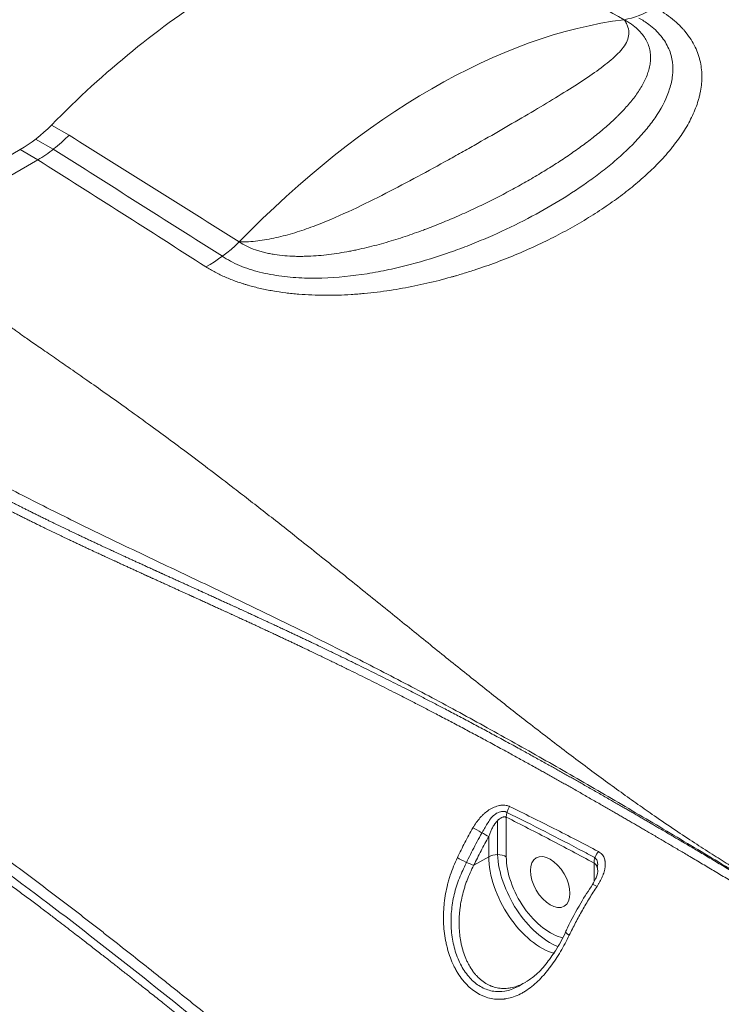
# Model space of a CAD drawing. Header units: millimetres. Extents: x 809 to 6054, y -5716 to -1261.
# Tile 83 of 94: x 5944 to 5953, y -5343 to -5330. Entities that reach past the tile are written whole.
import ezdxf

# ---------------------------------------------------------------- set-up
doc = ezdxf.new("R2010")
doc.units = ezdxf.units.MM
doc.header["$LTSCALE"] = 0.3175
doc.layers.add('1轮廓实线层', color=7, linetype='Continuous', lineweight=18)

# ---------------------------------------------------------------- blocks, each defined once
blk = doc.blocks.new('MR07S-930-Z')
at = {"layer": '1轮廓实线层'}
for p, q in [((7494.723, -5599.635), (7496.137, -5600.452)), ((7493.45, -5600.777), (7494.864, -5601.593)), ((7479.746, -5608.815), (7492.207, -5601.621)), ((7492.207, -5601.621), (7493.621, -5602.437)), ((7481.161, -5609.632), (7493.621, -5602.437)), ((7531.365, -5655.395), (7531.365, -5658.571)), ((7530.658, -5655.672), (7530.658, -5658.402)), ((7529.951, -5658.571), (7529.951, -5656.951)), ((7528.754, -5659.262), (7529.951, -5658.571)), ((7538.436, -5660.578), (7538.436, -5659.089)), ((7536.137, -5664.657), (7536.136, -5664.659))]:
    blk.add_line(p, q, dxfattribs=at)
for centre, major_axis, ratio, start_param, end_param in [((7509.798, -5636.724), (-30, -51.962), 0.57735, 3.96867, 4.290261), ((7543.446, -5582.06), (-4.834, -8.754), 0.546995, 0.400497, 0.774943), ((7525.355, -5645.705), (-30, -51.962), 0.57735, 3.552816, 4.301166), ((7492.207, -5593.446), (5.006, 8.671), 0.57735, 3.927, 4.290266), ((7507.263, -5602.95), (5.388, 8.425), 0.589926, 3.953197, 4.327644), ((7532.072, -5654.987), (0.448, 0.894), 0.614193, 1.360107, 2.32092), ((7529.244, -5656.542), (-0.871, 0.491), 0.014363, 0.877482, 2.52604), ((7528.047, -5658.854), (-0.902, 0.431), 0.109017, 0.862196, 2.521867), ((7530.658, -5658.979), (1, 0), 0.57735, 0.785398, 2.356194), ((7534.194, -5661.02), (-3, 5.196), 0.57735, 0.785398, 2.604233), ((7534.901, -5660.612), (3, -5.196), 0.57735, 3.975244, 5.644021), ((7534.901, -5660.612), (2.5, -4.33), 0.57735, 3.926991, 5.797367), ((7539.143, -5658.681), (-0.477, -0.879), 0.594407, 4.417391, 5.482332), ((7539.143, -5661.356), (-0.833, 0.553), 0.087701, 5.367146, 6.294558), ((7537.036, -5665.095), (-0.899, 0.438), 0.098815, 0.021067, 0.898485)]:
    blk.add_ellipse(centre, major_axis=major_axis, ratio=ratio, start_param=start_param, end_param=end_param, dxfattribs=at)
blk.add_ellipse((7534.901, -5660.612), major_axis=(1.125, -1.949), ratio=0.57735, dxfattribs=at)
for points in [[(7540.862, -5591.152), (7535.998, -5588.449), (7531.14, -5585.747), (7526.288, -5583.044)], [(7496.137, -5600.452), (7500.714, -5603.313), (7505.284, -5606.182), (7509.848, -5609.058)], [(7508.49, -5610.209), (7503.957, -5607.328), (7499.416, -5604.455), (7494.868, -5601.59)], [(7507.16, -5611.055), (7502.655, -5608.174), (7498.142, -5605.301), (7493.621, -5602.437)]]:
    blk.add_open_spline(points, degree=3, dxfattribs=at)
for points, degree, knots in [([(7543.343, -5590.164), (7543.605, -5590.309), (7543.853, -5590.46), (7544.322, -5590.774), (7544.543, -5590.936), (7544.958, -5591.273), (7545.152, -5591.448), (7545.423, -5591.718), (7545.511, -5591.809), (7545.616, -5591.925), (7545.636, -5591.949), (7545.678, -5591.995), (7545.698, -5592.019), (7545.758, -5592.089), (7545.797, -5592.137), (7545.989, -5592.374), (7546.127, -5592.566), (7546.374, -5592.955), (7546.483, -5593.153), (7546.675, -5593.552), (7546.757, -5593.754), (7546.862, -5594.06), (7546.894, -5594.163), (7546.936, -5594.318), (7546.95, -5594.37), (7546.975, -5594.473), (7546.987, -5594.525), (7547.042, -5594.784), (7547.074, -5594.991), (7547.114, -5595.404), (7547.122, -5595.61), (7547.117, -5596.022), (7547.104, -5596.228), (7547.058, -5596.64), (7547.025, -5596.845), (7546.961, -5597.153), (7546.938, -5597.256), (7546.886, -5597.461), (7546.857, -5597.563), (7546.766, -5597.871), (7546.696, -5598.074), (7546.541, -5598.477), (7546.456, -5598.677), (7546.27, -5599.074), (7546.17, -5599.271), (7545.849, -5599.857), (7545.608, -5600.243), (7545.209, -5600.814), (7545.07, -5601.003), (7544.852, -5601.285), (7544.778, -5601.379), (7544.665, -5601.519), (7544.627, -5601.565), (7544.55, -5601.658), (7544.512, -5601.705), (7544.16, -5602.121), (7543.828, -5602.482), (7543.13, -5603.191), (7542.764, -5603.537), (7541.999, -5604.216), (7541.601, -5604.549), (7540.775, -5605.202), (7540.346, -5605.522), (7539.461, -5606.149), (7539.004, -5606.456), (7538.297, -5606.908), (7538.058, -5607.057), (7537.572, -5607.352), (7537.325, -5607.498), (7536.575, -5607.931), (7535.554, -5608.492), (7534.491, -5609.019), (7533.408, -5609.528), (7532.855, -5609.775), (7531.728, -5610.25), (7531.154, -5610.478), (7529.982, -5610.917), (7529.385, -5611.126), (7528.47, -5611.426), (7528.161, -5611.523), (7527.694, -5611.664), (7527.459, -5611.734), (7527.222, -5611.803), (7527.063, -5611.848), (7526.984, -5611.87), (7526.269, -5612.07), (7525.625, -5612.234), (7524.322, -5612.533), (7523.663, -5612.668), (7522.66, -5612.846), (7522.324, -5612.902), (7521.646, -5613.004), (7521.305, -5613.051), (7520.618, -5613.136), (7520.272, -5613.174), (7519.748, -5613.223), (7519.573, -5613.238), (7519.309, -5613.258), (7519.221, -5613.265), (7519.045, -5613.277), (7518.605, -5613.307), (7518.165, -5613.327), (7517.461, -5613.348), (7517.109, -5613.353), (7516.405, -5613.35), (7516.053, -5613.342), (7515.35, -5613.312), (7514.999, -5613.291), (7514.472, -5613.248), (7514.296, -5613.232), (7514.032, -5613.204), (7513.944, -5613.195), (7513.769, -5613.175), (7513.681, -5613.164), (7513.245, -5613.109), (7512.9, -5613.058), (7512.219, -5612.939), (7511.883, -5612.872), (7511.221, -5612.721), (7510.894, -5612.638), (7510.493, -5612.522), (7510.413, -5612.498), (7510.253, -5612.45), (7510.174, -5612.425), (7509.938, -5612.349), (7509.783, -5612.297), (7509.325, -5612.133), (7509.031, -5612.017), (7508.461, -5611.769), (7508.186, -5611.637), (7507.657, -5611.358), (7507.403, -5611.21), (7507.16, -5611.055)], 3, [0, 0, 0, 0, 0.015625, 0.015625, 0.03125, 0.03125, 0.046875, 0.046875, 0.054688, 0.054688, 0.056641, 0.056641, 0.058594, 0.058594, 0.0625, 0.0625, 0.078125, 0.078125, 0.09375, 0.09375, 0.109375, 0.109375, 0.117188, 0.117188, 0.121094, 0.121094, 0.125, 0.125, 0.140625, 0.140625, 0.15625, 0.15625, 0.171875, 0.171875, 0.1875, 0.1875, 0.195313, 0.195313, 0.203125, 0.203125, 0.21875, 0.21875, 0.234375, 0.234375, 0.25, 0.25, 0.28125, 0.28125, 0.296875, 0.296875, 0.304688, 0.304688, 0.308594, 0.308594, 0.3125, 0.3125, 0.34375, 0.34375, 0.375, 0.375, 0.40625, 0.40625, 0.4375, 0.4375, 0.46875, 0.46875, 0.484375, 0.484375, 0.5, 0.5, 0.53125, 0.5625, 0.5625, 0.59375, 0.59375, 0.625, 0.625, 0.65625, 0.65625, 0.671875, 0.671875, 0.679688, 0.683594, 0.683594, 0.6875, 0.6875, 0.71875, 0.71875, 0.75, 0.75, 0.765625, 0.765625, 0.78125, 0.78125, 0.796875, 0.796875, 0.804688, 0.804688, 0.808594, 0.808594, 0.8125, 0.828125, 0.828125, 0.84375, 0.84375, 0.859375, 0.859375, 0.875, 0.875, 0.882813, 0.882813, 0.886719, 0.886719, 0.890625, 0.890625, 0.90625, 0.90625, 0.921875, 0.921875, 0.9375, 0.9375, 0.941406, 0.941406, 0.945313, 0.945313, 0.953125, 0.953125, 0.96875, 0.96875, 0.984375, 0.984375, 1, 1, 1, 1]), ([(7508.492, -5610.208), (7508.594, -5610.276), (7508.699, -5610.343), (7509.024, -5610.539), (7509.254, -5610.662), (7509.989, -5611.012), (7510.515, -5611.207), (7511.351, -5611.45), (7511.637, -5611.522), (7512.225, -5611.651), (7512.524, -5611.706), (7513.426, -5611.847), (7514.036, -5611.908), (7515.269, -5611.975), (7515.897, -5611.98), (7517.75, -5611.926), (7518.959, -5611.8), (7520.744, -5611.517), (7521.335, -5611.405), (7522.49, -5611.159), (7523.056, -5611.024), (7524.728, -5610.585), (7525.805, -5610.251), (7527.376, -5609.7), (7527.892, -5609.507), (7528.911, -5609.108), (7529.414, -5608.9), (7530.891, -5608.261), (7531.837, -5607.813), (7533.662, -5606.876), (7534.541, -5606.388), (7536.233, -5605.372), (7537.046, -5604.845), (7538.212, -5604.023), (7538.592, -5603.744), (7539.333, -5603.174), (7539.694, -5602.883), (7540.742, -5601.995), (7541.389, -5601.385), (7542.266, -5600.44), (7542.543, -5600.12), (7543.061, -5599.468), (7543.303, -5599.135), (7543.959, -5598.123), (7544.305, -5597.435), (7544.636, -5596.374), (7544.715, -5596.015), (7544.794, -5595.287), (7544.794, -5594.924), (7544.722, -5594.383), (7544.686, -5594.203), (7544.588, -5593.844), (7544.526, -5593.664), (7544.297, -5593.131), (7544.09, -5592.789), (7543.555, -5592.131), (7543.221, -5591.814), (7542.592, -5591.348), (7542.327, -5591.179), (7542.041, -5591.02)], 3, [0, 0, 0, 0, 0.007723, 0.007723, 0.023164, 0.023164, 0.054044, 0.054044, 0.069484, 0.069484, 0.084924, 0.084924, 0.115804, 0.115804, 0.146684, 0.146684, 0.208445, 0.208445, 0.239325, 0.239325, 0.270205, 0.270205, 0.331965, 0.331965, 0.362845, 0.362845, 0.393726, 0.393726, 0.455486, 0.455486, 0.517246, 0.517246, 0.579007, 0.579007, 0.609887, 0.609887, 0.640767, 0.640767, 0.702527, 0.702527, 0.733407, 0.733407, 0.764288, 0.764288, 0.826048, 0.826048, 0.856928, 0.856928, 0.887808, 0.887808, 0.903248, 0.903248, 0.918688, 0.918688, 0.949569, 0.949569, 0.980449, 0.980449, 1, 1, 1, 1]), ([(7540.862, -5591.152), (7540.896, -5591.203), (7540.929, -5591.254), (7540.988, -5591.355), (7541.016, -5591.406), (7541.091, -5591.556), (7541.132, -5591.655), (7541.224, -5591.948), (7541.247, -5592.137), (7541.222, -5592.507), (7541.174, -5592.688), (7541.023, -5593.04), (7540.919, -5593.212), (7540.542, -5593.721), (7540.205, -5594.054), (7539.409, -5594.731), (7538.958, -5595.07), (7537.977, -5595.759), (7537.446, -5596.11), (7536.317, -5596.833), (7535.718, -5597.205), (7534.456, -5597.972), (7533.798, -5598.365), (7532.439, -5599.166), (7531.736, -5599.576), (7530.287, -5600.412), (7529.54, -5600.84), (7528.386, -5601.493), (7527.995, -5601.713), (7527.202, -5602.158), (7526.8, -5602.382), (7525.583, -5603.055), (7524.758, -5603.506), (7523.073, -5604.407), (7522.215, -5604.858), (7520.457, -5605.749), (7519.558, -5606.191), (7517.701, -5607.043), (7516.76, -5607.448), (7515.316, -5607.988), (7514.829, -5608.157), (7513.84, -5608.462), (7513.335, -5608.599), (7512.333, -5608.821), (7511.834, -5608.908), (7511.087, -5608.997), (7510.715, -5609.031), (7510.343, -5609.048), (7510.095, -5609.056), (7509.969, -5609.058), (7509.848, -5609.058)], 3, [0, 0, 0, 0, 0.007812, 0.007812, 0.015625, 0.015625, 0.03125, 0.03125, 0.0625, 0.0625, 0.09375, 0.09375, 0.125, 0.125, 0.1875, 0.1875, 0.25, 0.25, 0.3125, 0.3125, 0.375, 0.375, 0.4375, 0.4375, 0.5, 0.5, 0.5625, 0.5625, 0.59375, 0.59375, 0.625, 0.625, 0.6875, 0.6875, 0.75, 0.75, 0.8125, 0.8125, 0.875, 0.875, 0.90625, 0.90625, 0.9375, 0.9375, 0.96875, 0.96875, 0.984375, 0.992187, 0.992187, 1, 1, 1, 1]), ([(7509.848, -5609.058), (7510.04, -5609.184), (7510.244, -5609.3), (7510.678, -5609.51), (7510.907, -5609.604), (7511.268, -5609.731), (7511.391, -5609.77), (7511.581, -5609.826), (7511.644, -5609.844), (7511.773, -5609.878), (7511.837, -5609.895), (7511.968, -5609.926), (7512.033, -5609.942), (7512.165, -5609.971), (7512.363, -5610.012), (7512.563, -5610.047), (7512.966, -5610.111), (7513.239, -5610.143), (7513.79, -5610.19), (7514.068, -5610.205), (7514.421, -5610.214), (7514.491, -5610.215), (7514.633, -5610.217), (7514.704, -5610.217), (7514.915, -5610.217), (7515.056, -5610.215), (7515.478, -5610.203), (7515.758, -5610.189), (7516.316, -5610.148), (7516.594, -5610.121), (7517.148, -5610.059), (7517.424, -5610.022), (7517.974, -5609.94), (7518.248, -5609.894), (7518.659, -5609.819), (7518.795, -5609.793), (7519.067, -5609.739), (7519.202, -5609.711), (7519.606, -5609.625), (7519.872, -5609.565), (7520.401, -5609.438), (7520.663, -5609.371), (7521.443, -5609.164), (7521.955, -5609.015), (7522.965, -5608.7), (7523.463, -5608.534), (7524.201, -5608.274), (7524.445, -5608.185), (7524.81, -5608.05), (7524.931, -5608.005), (7525.172, -5607.913), (7525.292, -5607.867), (7525.889, -5607.634), (7526.358, -5607.443), (7527.282, -5607.052), (7527.736, -5606.852), (7528.63, -5606.445), (7529.071, -5606.238), (7529.939, -5605.816), (7530.366, -5605.602), (7531.209, -5605.168), (7532.039, -5604.727), (7532.846, -5604.275), (7533.64, -5603.816), (7534.029, -5603.585), (7534.793, -5603.118), (7535.167, -5602.883), (7535.899, -5602.408), (7536.257, -5602.169), (7536.956, -5601.685), (7537.298, -5601.441), (7537.964, -5600.947), (7538.287, -5600.698), (7538.916, -5600.193), (7539.221, -5599.938), (7539.662, -5599.549), (7539.806, -5599.418), (7540.018, -5599.221), (7540.088, -5599.155), (7540.226, -5599.022), (7540.294, -5598.956), (7540.631, -5598.623), (7540.886, -5598.354), (7541.364, -5597.809), (7541.586, -5597.534), (7541.892, -5597.114), (7541.989, -5596.973), (7542.172, -5596.688), (7542.259, -5596.545), (7542.38, -5596.327), (7542.418, -5596.255), (7542.493, -5596.109), (7542.528, -5596.036), (7542.629, -5595.816), (7542.69, -5595.668), (7542.795, -5595.373), (7542.841, -5595.224), (7542.914, -5594.925), (7542.942, -5594.774), (7542.979, -5594.471), (7542.988, -5594.319), (7542.985, -5594.126), (7542.983, -5594.088), (7542.979, -5594.011), (7542.977, -5593.972), (7542.966, -5593.856), (7542.956, -5593.779), (7542.917, -5593.549), (7542.878, -5593.396), (7542.774, -5593.092), (7542.708, -5592.941), (7542.585, -5592.717), (7542.54, -5592.642), (7542.467, -5592.53), (7542.429, -5592.475), (7542.388, -5592.419), (7542.36, -5592.382), (7542.346, -5592.364), (7542.217, -5592.198), (7542.086, -5592.055), (7541.793, -5591.78), (7541.63, -5591.647), (7541.405, -5591.486), (7541.359, -5591.455), (7541.265, -5591.392), (7541.217, -5591.361), (7541.069, -5591.269), (7540.967, -5591.21), (7540.862, -5591.152)], 3, [0, 0, 0, 0, 0.015625, 0.015625, 0.03125, 0.03125, 0.039063, 0.039063, 0.042969, 0.042969, 0.046875, 0.046875, 0.050781, 0.050781, 0.054688, 0.0625, 0.0625, 0.078125, 0.078125, 0.09375, 0.09375, 0.097656, 0.097656, 0.101563, 0.101563, 0.109375, 0.109375, 0.125, 0.125, 0.140625, 0.140625, 0.15625, 0.15625, 0.171875, 0.171875, 0.179688, 0.179688, 0.1875, 0.1875, 0.203125, 0.203125, 0.21875, 0.21875, 0.25, 0.25, 0.28125, 0.28125, 0.296875, 0.296875, 0.304688, 0.304688, 0.3125, 0.3125, 0.34375, 0.34375, 0.375, 0.375, 0.40625, 0.40625, 0.4375, 0.4375, 0.46875, 0.5, 0.5, 0.53125, 0.53125, 0.5625, 0.5625, 0.59375, 0.59375, 0.625, 0.625, 0.65625, 0.65625, 0.6875, 0.6875, 0.703125, 0.703125, 0.710938, 0.710938, 0.71875, 0.71875, 0.75, 0.75, 0.78125, 0.78125, 0.796875, 0.796875, 0.8125, 0.8125, 0.820313, 0.820313, 0.828125, 0.828125, 0.84375, 0.84375, 0.859375, 0.859375, 0.875, 0.875, 0.890625, 0.890625, 0.894531, 0.894531, 0.898438, 0.898438, 0.90625, 0.90625, 0.921875, 0.921875, 0.9375, 0.9375, 0.945313, 0.945313, 0.949219, 0.951172, 0.951172, 0.953125, 0.953125, 0.96875, 0.96875, 0.984375, 0.984375, 0.988281, 0.988281, 0.992188, 0.992188, 1, 1, 1, 1]), ([(7493.621, -5602.437), (7493.838, -5602.312), (7494.053, -5602.177), (7494.479, -5601.886), (7494.902, -5601.575), (7495.318, -5601.224), (7495.73, -5600.853), (7495.935, -5600.657), (7496.137, -5600.452)], 3, [0, 0, 0, 0, 0.25, 0.25, 0.5, 0.75, 0.75, 1, 1, 1, 1]), ([(7556.114, -5662.764), (7556.113, -5662.764), (7556.11, -5662.766), (7556.106, -5662.767), (7556.102, -5662.768), (7556.097, -5662.77), (7556.093, -5662.771), (7556.088, -5662.772), (7556.084, -5662.773), (7556.079, -5662.773), (7556.074, -5662.774), (7556.069, -5662.775), (7556.063, -5662.775), (7556.058, -5662.775), (7556.053, -5662.775), (7556.038, -5662.775), (7556.012, -5662.773), (7555.973, -5662.768), (7555.928, -5662.758), (7555.878, -5662.745), (7555.821, -5662.729), (7555.737, -5662.702), (7555.622, -5662.661), (7555.471, -5662.603), (7555.302, -5662.532), (7555.112, -5662.449), (7554.903, -5662.353), (7554.675, -5662.245), (7554.34, -5662.081), (7553.884, -5661.85), (7553.291, -5661.537), (7552.627, -5661.175), (7551.89, -5660.76), (7551.078, -5660.29), (7550.184, -5659.76), (7549.127, -5659.116), (7547.895, -5658.345), (7546.477, -5657.43), (7544.924, -5656.4), (7543.408, -5655.364), (7541.951, -5654.346), (7540.585, -5653.372), (7539.165, -5652.341), (7537.701, -5651.259), (7536.198, -5650.13), (7534.664, -5648.96), (7533.173, -5647.808), (7531.726, -5646.677), (7530.327, -5645.574), (7528.898, -5644.438), (7527.447, -5643.277), (7525.982, -5642.1), (7524.493, -5640.899), (7522.967, -5639.666), (7521.391, -5638.391), (7519.777, -5637.087), (7518.14, -5635.768), (7516.489, -5634.444), (7514.928, -5633.199), (7513.465, -5632.041), (7512.111, -5630.976), (7510.772, -5629.931), (7509.258, -5628.76), (7507.6, -5627.491), (7505.824, -5626.152), (7504.153, -5624.909), (7502.46, -5623.667), (7500.773, -5622.447), (7499.118, -5621.269), (7497.638, -5620.229), (7496.323, -5619.315), (7495.289, -5618.601), (7494.501, -5618.058), (7493.925, -5617.661), (7493.402, -5617.3), (7492.932, -5616.975), (7492.516, -5616.683), (7492.152, -5616.426), (7491.841, -5616.201), (7491.582, -5616.008), (7491.375, -5615.848), (7491.247, -5615.742), (7491.18, -5615.681), (7491.153, -5615.656), (7491.13, -5615.634), (7491.11, -5615.612), (7491.092, -5615.593), (7491.078, -5615.576), (7491.066, -5615.56), (7491.058, -5615.548), (7491.054, -5615.539), (7491.052, -5615.534), (7491.051, -5615.529), (7491.051, -5615.524), (7491.051, -5615.519), (7491.052, -5615.515), (7491.054, -5615.51), (7491.057, -5615.506), (7491.059, -5615.503), (7491.06, -5615.502)], 3, [0, 0, 0, 0, 0.000047, 0.000094, 0.000142, 0.000189, 0.000236, 0.000284, 0.000332, 0.000381, 0.000431, 0.000481, 0.000533, 0.000585, 0.000638, 0.000693, 0.001012, 0.001397, 0.001854, 0.002385, 0.002993, 0.003679, 0.005149, 0.006881, 0.008881, 0.01115, 0.013693, 0.016513, 0.019612, 0.026246, 0.03389, 0.042571, 0.052336, 0.063255, 0.07542, 0.088939, 0.107127, 0.127258, 0.149634, 0.174619, 0.194275, 0.2149, 0.236576, 0.259387, 0.28276, 0.30695, 0.331943, 0.353892, 0.376447, 0.399605, 0.423304, 0.447306, 0.471353, 0.49638, 0.522349, 0.548913, 0.575759, 0.602752, 0.629775, 0.651968, 0.673832, 0.695309, 0.716421, 0.746363, 0.774198, 0.800195, 0.824531, 0.852717, 0.877763, 0.899988, 0.919633, 0.936893, 0.946293, 0.954881, 0.96268, 0.969707, 0.975972, 0.981486, 0.986258, 0.990298, 0.993614, 0.996215, 0.99673, 0.997206, 0.997644, 0.998043, 0.998404, 0.998727, 0.999014, 0.999264, 0.999355, 0.999443, 0.999528, 0.999609, 0.999689, 0.999767, 0.999845, 0.999922, 1, 1, 1, 1]), ([(7555.406, -5663.196), (7554.665, -5662.746), (7553.924, -5662.296), (7552.442, -5661.399), (7551.701, -5660.951), (7549.477, -5659.61), (7547.995, -5658.72), (7545.03, -5656.949), (7543.548, -5656.068), (7540.582, -5654.321), (7539.1, -5653.454), (7536.876, -5652.167), (7536.134, -5651.74), (7534.651, -5650.892), (7533.91, -5650.471), (7531.687, -5649.216), (7530.205, -5648.39), (7527.983, -5647.172), (7527.243, -5646.769), (7525.762, -5645.969), (7525.022, -5645.573), (7522.801, -5644.395), (7521.321, -5643.624), (7519.102, -5642.487), (7518.363, -5642.111), (7516.884, -5641.366), (7516.145, -5640.997), (7514.666, -5640.264), (7513.927, -5639.901), (7512.449, -5639.179), (7511.71, -5638.82), (7510.232, -5638.107), (7509.494, -5637.752), (7508.016, -5637.046), (7507.278, -5636.694), (7505.062, -5635.641), (7503.585, -5634.941), (7500.63, -5633.533), (7499.153, -5632.825), (7496.197, -5631.385), (7494.718, -5630.653), (7491.758, -5629.147), (7490.277, -5628.373), (7488.054, -5627.171), (7487.312, -5626.763), (7485.828, -5625.931), (7485.085, -5625.507), (7484.343, -5625.075)], 3, [0, 0, 0, 0, 0.03125, 0.03125, 0.0625, 0.0625, 0.125, 0.125, 0.1875, 0.1875, 0.25, 0.25, 0.28125, 0.28125, 0.3125, 0.3125, 0.375, 0.375, 0.40625, 0.40625, 0.4375, 0.4375, 0.5, 0.5, 0.53125, 0.53125, 0.5625, 0.5625, 0.59375, 0.59375, 0.625, 0.625, 0.65625, 0.65625, 0.6875, 0.6875, 0.75, 0.75, 0.8125, 0.8125, 0.875, 0.875, 0.9375, 0.9375, 0.96875, 0.96875, 1, 1, 1, 1]), ([(7484.199, -5626.853), (7486.618, -5628.242), (7489.226, -5629.605), (7491.316, -5630.698), (7493.65, -5631.839), (7495.627, -5632.805), (7497.976, -5633.901), (7499.742, -5634.725), (7502.189, -5635.842), (7502.977, -5636.201), (7504.199, -5636.756), (7506.002, -5637.575), (7506.187, -5637.659), (7508.732, -5638.817), (7510.539, -5639.651), (7513.166, -5640.865), (7515.459, -5641.959), (7519.296, -5643.79), (7522.912, -5645.632), (7527.181, -5647.807), (7531.629, -5650.243), (7535.151, -5652.172), (7539.018, -5654.393), (7542.306, -5656.28), (7546.038, -5658.49), (7550.182, -5660.943), (7554.698, -5663.685)], 2, [0, 0, 0, 0.0625, 0.0625, 0.125, 0.125, 0.1875, 0.1875, 0.25, 0.25, 0.28125, 0.28125, 0.3125, 0.3125, 0.375, 0.375, 0.4375, 0.4375, 0.5, 0.5, 0.625, 0.625, 0.75, 0.75, 0.875, 0.875, 1, 1, 1]), ([(7484.696, -5626.324), (7484.801, -5626.385), (7487.325, -5627.833), (7489.933, -5629.197), (7492.024, -5630.29), (7494.357, -5631.431), (7496.334, -5632.397), (7498.683, -5633.493), (7500.449, -5634.317), (7502.896, -5635.433), (7503.684, -5635.792), (7504.906, -5636.348), (7506.709, -5637.167), (7506.894, -5637.251), (7509.439, -5638.408), (7511.246, -5639.243), (7513.873, -5640.456), (7516.167, -5641.551), (7520.003, -5643.382), (7523.619, -5645.224), (7527.889, -5647.398), (7532.336, -5649.835), (7535.858, -5651.764), (7539.726, -5653.984), (7543.013, -5655.872), (7546.745, -5658.081), (7550.889, -5660.535), (7555.405, -5663.277)], 2, [0, 0, 0, 0.00271, 0.06504, 0.06504, 0.127371, 0.127371, 0.189702, 0.189702, 0.252032, 0.252032, 0.283198, 0.283198, 0.314363, 0.314363, 0.376694, 0.376694, 0.439024, 0.439024, 0.501355, 0.501355, 0.626016, 0.626016, 0.750677, 0.750677, 0.875339, 0.875339, 1, 1, 1]), ([(7539.961, -5695.274), (7539.299, -5694.872), (7538.642, -5694.466), (7537.665, -5693.854), (7537.34, -5693.649), (7536.694, -5693.238), (7536.372, -5693.032), (7535.41, -5692.412), (7534.774, -5691.996), (7533.511, -5691.161), (7532.884, -5690.74), (7531.64, -5689.896), (7531.023, -5689.472), (7529.796, -5688.62), (7529.187, -5688.192), (7527.977, -5687.334), (7527.375, -5686.903), (7526.18, -5686.038), (7525.586, -5685.604), (7523.815, -5684.298), (7522.647, -5683.423), (7520.912, -5682.104), (7520.337, -5681.663), (7519.19, -5680.781), (7518.619, -5680.339), (7517.482, -5679.453), (7516.915, -5679.01), (7515.786, -5678.122), (7515.222, -5677.677), (7514.099, -5676.788), (7513.539, -5676.343), (7512.421, -5675.452), (7511.863, -5675.007), (7510.749, -5674.116), (7510.192, -5673.67), (7509.081, -5672.779), (7508.525, -5672.334), (7507.415, -5671.443), (7506.86, -5670.998), (7505.749, -5670.108), (7505.194, -5669.663), (7504.36, -5668.998), (7504.082, -5668.776), (7503.525, -5668.332), (7503.247, -5668.111), (7502.412, -5667.447), (7501.854, -5667.005), (7500.735, -5666.122), (7500.175, -5665.681), (7499.333, -5665.021), (7499.052, -5664.802), (7498.489, -5664.363), (7498.207, -5664.144), (7497.36, -5663.487), (7496.793, -5663.05), (7495.656, -5662.179), (7495.086, -5661.744), (7493.94, -5660.878), (7493.365, -5660.446), (7492.209, -5659.586), (7491.629, -5659.157), (7490.462, -5658.302), (7489.876, -5657.877), (7488.697, -5657.03), (7488.105, -5656.608), (7486.316, -5655.348), (7485.11, -5654.516), (7483.888, -5653.693)], 3, [0, 0, 0, 0, 0.03125, 0.03125, 0.046875, 0.046875, 0.0625, 0.0625, 0.09375, 0.09375, 0.125, 0.125, 0.15625, 0.15625, 0.1875, 0.1875, 0.21875, 0.21875, 0.25, 0.25, 0.3125, 0.3125, 0.34375, 0.34375, 0.375, 0.375, 0.40625, 0.40625, 0.4375, 0.4375, 0.46875, 0.46875, 0.5, 0.5, 0.53125, 0.53125, 0.5625, 0.5625, 0.59375, 0.59375, 0.625, 0.625, 0.640625, 0.640625, 0.65625, 0.65625, 0.6875, 0.6875, 0.71875, 0.71875, 0.734375, 0.734375, 0.75, 0.75, 0.78125, 0.78125, 0.8125, 0.8125, 0.84375, 0.84375, 0.875, 0.875, 0.90625, 0.90625, 0.9375, 0.9375, 1, 1, 1, 1]), ([(7482.511, -5654.618), (7482.72, -5654.757), (7483.148, -5655.042), (7483.793, -5655.475), (7484.446, -5655.917), (7485.095, -5656.36), (7485.739, -5656.804), (7486.384, -5657.252), (7487.037, -5657.709), (7487.701, -5658.177), (7488.365, -5658.649), (7489.029, -5659.125), (7489.713, -5659.618), (7490.448, -5660.153), (7491.258, -5660.746), (7492.129, -5661.389), (7493.015, -5662.049), (7493.867, -5662.689), (7494.657, -5663.286), (7495.373, -5663.832), (7496.017, -5664.324), (7496.596, -5664.769), (7497.12, -5665.173), (7497.602, -5665.546), (7498.053, -5665.896), (7498.477, -5666.226), (7498.874, -5666.536), (7499.245, -5666.826), (7499.595, -5667.101), (7499.932, -5667.365), (7500.263, -5667.625), (7500.592, -5667.884), (7500.922, -5668.144), (7501.253, -5668.406), (7501.593, -5668.675), (7501.949, -5668.957), (7502.333, -5669.261), (7502.752, -5669.594), (7503.213, -5669.96), (7503.714, -5670.36), (7504.256, -5670.792), (7504.838, -5671.257), (7505.454, -5671.75), (7506.088, -5672.257), (7506.713, -5672.758), (7507.309, -5673.237), (7507.871, -5673.687), (7508.4, -5674.112), (7508.898, -5674.511), (7509.366, -5674.887), (7509.808, -5675.241), (7510.232, -5675.58), (7510.646, -5675.911), (7511.056, -5676.239), (7511.465, -5676.567), (7511.875, -5676.894), (7512.286, -5677.222), (7512.697, -5677.549), (7513.108, -5677.877), (7513.52, -5678.204), (7513.929, -5678.529), (7514.331, -5678.848), (7514.725, -5679.16), (7515.112, -5679.465), (7515.494, -5679.767), (7515.874, -5680.066), (7516.256, -5680.366), (7516.641, -5680.668), (7517.039, -5680.98), (7517.464, -5681.312), (7517.933, -5681.678), (7518.461, -5682.087), (7519.055, -5682.547), (7519.721, -5683.06), (7520.464, -5683.631), (7521.293, -5684.263), (7522.217, -5684.962), (7523.25, -5685.738), (7524.392, -5686.587), (7525.616, -5687.488), (7526.876, -5688.402), (7528.143, -5689.31), (7529.429, -5690.218), (7530.751, -5691.137), (7532.083, -5692.048), (7533.375, -5692.916), (7534.602, -5693.727), (7535.793, -5694.501), (7536.984, -5695.263), (7538.163, -5696.004), (7539.071, -5696.564), (7539.572, -5696.87), (7539.695, -5696.945)], 3, [0, 0, 0, 0, 0.010441, 0.021409, 0.032343, 0.04337, 0.054295, 0.065142, 0.076314, 0.087848, 0.099338, 0.110716, 0.122375, 0.134998, 0.149276, 0.165018, 0.18105, 0.196368, 0.210517, 0.223357, 0.234901, 0.245263, 0.254641, 0.26329, 0.271436, 0.279158, 0.286392, 0.29311, 0.299427, 0.305525, 0.311545, 0.317553, 0.323564, 0.3296, 0.33576, 0.342219, 0.349188, 0.356858, 0.365319, 0.374549, 0.384513, 0.395222, 0.406673, 0.418555, 0.430215, 0.441207, 0.451513, 0.461252, 0.470434, 0.479024, 0.487092, 0.494817, 0.502375, 0.509884, 0.517395, 0.524914, 0.532432, 0.539944, 0.547467, 0.555004, 0.562494, 0.569839, 0.576992, 0.583986, 0.590898, 0.597796, 0.604688, 0.611598, 0.618683, 0.62623, 0.634574, 0.643988, 0.654598, 0.666455, 0.679635, 0.694262, 0.71047, 0.728486, 0.748523, 0.770104, 0.791955, 0.81326, 0.83462, 0.856896, 0.879323, 0.900526, 0.92015, 0.938781, 0.957704, 0.976806, 0.99428, 1, 1, 1, 1]), ([(7539.764, -5696.185), (7539.393, -5695.96), (7539.024, -5695.733), (7537.912, -5695.046), (7537.174, -5694.581), (7534.98, -5693.18), (7533.545, -5692.234), (7529.308, -5689.363), (7526.576, -5687.407), (7518.565, -5681.456), (7513.473, -5677.379), (7503.309, -5669.227), (7498.239, -5665.154), (7489.785, -5658.835), (7486.557, -5656.522), (7483.201, -5654.276)], 3, [0, 0, 0, 0, 0.017458, 0.017458, 0.052863, 0.052863, 0.123672, 0.123672, 0.265291, 0.265291, 0.548529, 0.548529, 0.831767, 0.831767, 1, 1, 1, 1]), ([(7531.629, -5654.531), (7531.599, -5654.516), (7531.569, -5654.504), (7531.507, -5654.481), (7531.475, -5654.471), (7531.377, -5654.445), (7531.31, -5654.433), (7531.173, -5654.421), (7531.102, -5654.42), (7531.013, -5654.425), (7530.995, -5654.427), (7530.959, -5654.43), (7530.94, -5654.432), (7530.886, -5654.439), (7530.849, -5654.445), (7530.74, -5654.466), (7530.667, -5654.485), (7530.524, -5654.53), (7530.452, -5654.557), (7530.346, -5654.603), (7530.311, -5654.619), (7530.241, -5654.653), (7530.206, -5654.671), (7530.102, -5654.728), (7530.034, -5654.768), (7529.836, -5654.898), (7529.71, -5654.996), (7529.559, -5655.129), (7529.529, -5655.156), (7529.469, -5655.212), (7529.44, -5655.24), (7529.354, -5655.326), (7529.299, -5655.385), (7529.138, -5655.566), (7529.038, -5655.693), (7528.85, -5655.958), (7528.763, -5656.095), (7528.682, -5656.238)], 3, [0, 0, 0, 0, 0.03125, 0.03125, 0.0625, 0.0625, 0.125, 0.125, 0.1875, 0.1875, 0.203125, 0.203125, 0.21875, 0.21875, 0.25, 0.25, 0.3125, 0.3125, 0.375, 0.375, 0.40625, 0.40625, 0.4375, 0.4375, 0.5, 0.5, 0.625, 0.625, 0.65625, 0.65625, 0.6875, 0.6875, 0.75, 0.75, 0.875, 0.875, 1, 1, 1, 1]), ([(7531.629, -5654.531), (7532.82, -5655.107), (7534.012, -5655.698), (7536.397, -5656.906), (7537.59, -5657.524), (7538.782, -5658.154)], 3, [0, 0, 0, 0, 0.5, 0.5, 1, 1, 1, 1]), ([(7529.951, -5655.725), (7529.951, -5655.725), (7529.951, -5655.725), (7530.032, -5655.593), (7530.126, -5655.471), (7530.34, -5655.251), (7530.458, -5655.155), (7530.715, -5655.004), (7530.852, -5654.95), (7531.123, -5654.909), (7531.255, -5654.924), (7531.38, -5654.985), (7531.396, -5654.994), (7531.411, -5655.004)], 3, [0, 0, 0, 0, 0.000224, 0.000224, 0.241171, 0.241171, 0.482119, 0.482119, 0.723066, 0.723066, 0.964014, 0.964014, 1, 1, 1, 1]), ([(7529.951, -5656.951), (7529.984, -5656.853), (7530.019, -5656.758), (7530.095, -5656.57), (7530.135, -5656.478), (7530.223, -5656.298), (7530.27, -5656.21), (7530.333, -5656.103), (7530.346, -5656.082), (7530.373, -5656.04), (7530.386, -5656.019), (7530.427, -5655.958), (7530.455, -5655.918), (7530.512, -5655.84), (7530.542, -5655.802), (7530.605, -5655.729), (7530.637, -5655.693), (7530.687, -5655.643), (7530.704, -5655.626), (7530.739, -5655.595), (7530.756, -5655.579), (7530.809, -5655.535), (7530.846, -5655.508), (7530.902, -5655.471), (7530.922, -5655.459), (7530.951, -5655.443), (7530.961, -5655.438), (7530.981, -5655.428), (7530.991, -5655.423), (7531.041, -5655.401), (7531.081, -5655.387), (7531.133, -5655.376), (7531.143, -5655.374), (7531.164, -5655.37), (7531.174, -5655.369), (7531.205, -5655.367), (7531.226, -5655.366), (7531.267, -5655.369), (7531.287, -5655.372), (7531.327, -5655.381), (7531.346, -5655.387), (7531.365, -5655.395)], 3, [0, 0, 0, 0, 0.125, 0.125, 0.25, 0.25, 0.375, 0.375, 0.40625, 0.40625, 0.4375, 0.4375, 0.5, 0.5, 0.5625, 0.5625, 0.625, 0.625, 0.65625, 0.65625, 0.6875, 0.6875, 0.75, 0.75, 0.78125, 0.78125, 0.796875, 0.796875, 0.8125, 0.8125, 0.875, 0.875, 0.890625, 0.890625, 0.90625, 0.90625, 0.9375, 0.9375, 0.96875, 0.96875, 1, 1, 1, 1]), ([(7538.436, -5659.089), (7537.257, -5658.449), (7536.078, -5657.82), (7533.721, -5656.588), (7532.543, -5655.985), (7531.365, -5655.395)], 3, [0, 0, 0, 0, 0.5, 0.5, 1, 1, 1, 1]), ([(7531.412, -5655.001), (7533.464, -5656.014), (7535.518, -5657.069), (7537.86, -5658.312), (7538.148, -5658.466), (7538.435, -5658.62)], 3, [0, 0, 0, 0, 0.877094, 0.877094, 1, 1, 1, 1]), ([(7527.424, -5658.648), (7527.62, -5658.241), (7527.822, -5657.836), (7528.136, -5657.233), (7528.242, -5657.033), (7528.459, -5656.634), (7528.569, -5656.436), (7528.682, -5656.238)], 3, [0, 0, 0, 0, 0.5, 0.5, 0.75, 0.75, 1, 1, 1, 1]), ([(7527.791, -5659.817), (7527.877, -5659.631), (7527.964, -5659.445), (7528.273, -5658.796), (7528.501, -5658.334), (7528.979, -5657.415), (7529.228, -5656.956), (7529.638, -5656.243), (7529.793, -5655.983), (7529.951, -5655.725)], 3, [0, 0, 0, 0, 0.134184, 0.134184, 0.469109, 0.469109, 0.804035, 0.804035, 1, 1, 1, 1]), ([(7529.951, -5656.951), (7529.737, -5657.33), (7529.531, -5657.713), (7529.133, -5658.483), (7528.941, -5658.872), (7528.754, -5659.262)], 3, [0, 0, 0, 0, 0.5, 0.5, 1, 1, 1, 1]), ([(7536.442, -5664.892), (7536.33, -5665.121), (7536.215, -5665.345), (7535.98, -5665.786), (7535.859, -5666.002), (7535.609, -5666.425), (7535.481, -5666.631), (7535.216, -5667.034), (7535.079, -5667.231), (7534.867, -5667.517), (7534.794, -5667.611), (7534.684, -5667.75), (7534.647, -5667.795), (7534.572, -5667.886), (7534.534, -5667.931), (7534.345, -5668.154), (7534.189, -5668.322), (7533.872, -5668.64), (7533.71, -5668.789), (7533.377, -5669.067), (7533.206, -5669.195), (7532.987, -5669.342), (7532.943, -5669.371), (7532.855, -5669.426), (7532.722, -5669.507), (7532.588, -5669.58), (7532.319, -5669.717), (7532.139, -5669.794), (7531.774, -5669.92), (7531.589, -5669.97), (7531.356, -5670.013), (7531.286, -5670.024), (7531.216, -5670.034), (7531.169, -5670.039), (7531.145, -5670.042), (7531.027, -5670.054), (7530.934, -5670.06), (7530.654, -5670.065), (7530.47, -5670.053), (7530.105, -5669.997), (7529.925, -5669.954), (7529.701, -5669.88), (7529.656, -5669.864), (7529.567, -5669.83), (7529.523, -5669.812), (7529.391, -5669.756), (7529.304, -5669.715), (7529.048, -5669.58), (7528.883, -5669.476), (7528.564, -5669.241), (7528.41, -5669.109), (7528.224, -5668.927), (7528.187, -5668.889), (7528.114, -5668.813), (7528.007, -5668.697), (7527.904, -5668.575), (7527.704, -5668.322), (7527.579, -5668.143), (7527.403, -5667.86), (7527.347, -5667.763), (7527.265, -5667.613), (7527.238, -5667.563), (7527.185, -5667.46), (7527.159, -5667.409), (7527.033, -5667.148), (7526.941, -5666.933), (7526.776, -5666.49), (7526.703, -5666.263), (7526.607, -5665.913), (7526.577, -5665.795), (7526.536, -5665.616), (7526.522, -5665.556), (7526.497, -5665.435), (7526.485, -5665.374), (7526.428, -5665.069), (7526.391, -5664.824), (7526.338, -5664.328), (7526.32, -5664.079), (7526.303, -5663.575), (7526.304, -5663.322), (7526.316, -5663.003), (7526.319, -5662.939), (7526.326, -5662.812), (7526.339, -5662.621), (7526.357, -5662.43), (7526.398, -5662.051), (7526.435, -5661.799), (7526.525, -5661.299), (7526.579, -5661.051), (7526.672, -5660.68), (7526.722, -5660.496), (7526.777, -5660.312), (7526.815, -5660.189), (7526.834, -5660.128), (7526.933, -5659.824), (7527.02, -5659.584), (7527.211, -5659.111), (7527.313, -5658.878), (7527.424, -5658.648)], 3, [0, 0, 0, 0, 0.03125, 0.03125, 0.0625, 0.0625, 0.09375, 0.09375, 0.125, 0.125, 0.140625, 0.140625, 0.148438, 0.148438, 0.15625, 0.15625, 0.1875, 0.1875, 0.21875, 0.21875, 0.25, 0.25, 0.257813, 0.257813, 0.265625, 0.28125, 0.28125, 0.3125, 0.3125, 0.34375, 0.34375, 0.351563, 0.355469, 0.355469, 0.359375, 0.359375, 0.375, 0.375, 0.40625, 0.40625, 0.4375, 0.4375, 0.445313, 0.445313, 0.453125, 0.453125, 0.46875, 0.46875, 0.5, 0.5, 0.53125, 0.53125, 0.539063, 0.539063, 0.546875, 0.5625, 0.5625, 0.59375, 0.59375, 0.609375, 0.609375, 0.617188, 0.617188, 0.625, 0.625, 0.65625, 0.65625, 0.6875, 0.6875, 0.703125, 0.703125, 0.710938, 0.710938, 0.71875, 0.71875, 0.75, 0.75, 0.78125, 0.78125, 0.8125, 0.8125, 0.820313, 0.820313, 0.828125, 0.84375, 0.84375, 0.875, 0.875, 0.90625, 0.90625, 0.921875, 0.929688, 0.929688, 0.9375, 0.9375, 0.96875, 0.96875, 1, 1, 1, 1]), ([(7538.435, -5658.62), (7538.528, -5658.67), (7538.603, -5658.744), (7538.709, -5658.937), (7538.732, -5659.058), (7538.726, -5659.265), (7538.713, -5659.348), (7538.691, -5659.431)], 3, [0, 0, 0, 0, 0.352083, 0.352083, 0.74897, 0.74897, 1, 1, 1, 1]), ([(7538.674, -5660.961), (7538.695, -5660.93), (7538.716, -5660.899), (7538.756, -5660.835), (7538.776, -5660.804), (7538.835, -5660.708), (7538.872, -5660.644), (7538.98, -5660.45), (7539.045, -5660.32), (7539.116, -5660.154), (7539.13, -5660.121), (7539.156, -5660.054), (7539.169, -5660.021), (7539.205, -5659.921), (7539.227, -5659.854), (7539.265, -5659.722), (7539.282, -5659.655), (7539.303, -5659.556), (7539.309, -5659.523), (7539.32, -5659.457), (7539.324, -5659.424), (7539.336, -5659.326), (7539.34, -5659.262), (7539.342, -5659.135), (7539.34, -5659.073), (7539.33, -5658.981), (7539.326, -5658.95), (7539.318, -5658.905), (7539.315, -5658.89), (7539.309, -5658.86), (7539.292, -5658.787), (7539.269, -5658.717), (7539.224, -5658.609), (7539.198, -5658.557), (7539.159, -5658.496), (7539.151, -5658.483), (7539.134, -5658.459), (7539.126, -5658.448), (7539.099, -5658.413), (7539.081, -5658.39), (7539.022, -5658.326), (7538.979, -5658.287), (7538.886, -5658.215), (7538.836, -5658.183), (7538.782, -5658.154)], 3, [0, 0, 0, 0, 0.03125, 0.03125, 0.0625, 0.0625, 0.125, 0.125, 0.25, 0.25, 0.28125, 0.28125, 0.3125, 0.3125, 0.375, 0.375, 0.4375, 0.4375, 0.46875, 0.46875, 0.5, 0.5, 0.5625, 0.5625, 0.625, 0.625, 0.65625, 0.65625, 0.671875, 0.671875, 0.6875, 0.75, 0.75, 0.8125, 0.8125, 0.828125, 0.828125, 0.84375, 0.84375, 0.875, 0.875, 0.9375, 0.9375, 1, 1, 1, 1]), ([(7528.754, -5659.262), (7528.649, -5659.458), (7528.551, -5659.658), (7528.367, -5660.063), (7528.282, -5660.268), (7528.183, -5660.528), (7528.164, -5660.581), (7528.126, -5660.685), (7528.071, -5660.843), (7528.02, -5661.001), (7527.923, -5661.319), (7527.866, -5661.532), (7527.766, -5661.961), (7527.723, -5662.177), (7527.67, -5662.503), (7527.646, -5662.666), (7527.626, -5662.831), (7527.614, -5662.94), (7527.608, -5662.995), (7527.583, -5663.27), (7527.57, -5663.489), (7527.561, -5663.923), (7527.564, -5664.139), (7527.587, -5664.568), (7527.606, -5664.781), (7527.641, -5665.045), (7527.648, -5665.098), (7527.664, -5665.203), (7527.672, -5665.255), (7527.7, -5665.411), (7527.72, -5665.514), (7527.786, -5665.82), (7527.838, -5666.018), (7527.959, -5666.406), (7528.027, -5666.595), (7528.124, -5666.824), (7528.144, -5666.869), (7528.185, -5666.96), (7528.248, -5667.093), (7528.315, -5667.222), (7528.454, -5667.473), (7528.554, -5667.632), (7528.716, -5667.857), (7528.772, -5667.929), (7528.859, -5668.034), (7528.888, -5668.069), (7528.948, -5668.137), (7528.978, -5668.17), (7529.133, -5668.333), (7529.262, -5668.451), (7529.531, -5668.663), (7529.672, -5668.756), (7529.89, -5668.877), (7529.965, -5668.914), (7530.06, -5668.956), (7530.079, -5668.965), (7530.117, -5668.981), (7530.136, -5668.989), (7530.194, -5669.011), (7530.233, -5669.026), (7530.427, -5669.092), (7530.584, -5669.131), (7530.904, -5669.181), (7531.066, -5669.192), (7531.312, -5669.187), (7531.395, -5669.182), (7531.499, -5669.171), (7531.52, -5669.169), (7531.562, -5669.164), (7531.624, -5669.155), (7531.687, -5669.145), (7531.894, -5669.106), (7532.058, -5669.061), (7532.385, -5668.948), (7532.547, -5668.879), (7532.788, -5668.757), (7532.868, -5668.714), (7532.949, -5668.667), (7532.949, -5668.667), (7532.949, -5668.667)], 3, [0, 0, 0, 0, 0.04255, 0.04255, 0.085101, 0.085101, 0.095739, 0.095739, 0.106376, 0.127651, 0.127651, 0.170202, 0.170202, 0.212752, 0.212752, 0.234028, 0.244665, 0.244665, 0.255303, 0.255303, 0.297853, 0.297853, 0.340404, 0.340404, 0.382954, 0.382954, 0.393592, 0.393592, 0.40423, 0.40423, 0.425505, 0.425505, 0.468055, 0.468055, 0.510606, 0.510606, 0.521243, 0.521243, 0.531881, 0.553156, 0.553156, 0.595707, 0.595707, 0.616982, 0.616982, 0.62762, 0.62762, 0.638257, 0.638257, 0.680808, 0.680808, 0.723358, 0.723358, 0.744633, 0.744633, 0.749952, 0.749952, 0.755271, 0.755271, 0.765909, 0.765909, 0.808459, 0.808459, 0.85101, 0.85101, 0.872285, 0.872285, 0.877604, 0.877604, 0.882922, 0.89356, 0.89356, 0.93611, 0.93611, 0.978661, 0.978661, 0.999936, 0.999936, 1, 1, 1, 1]), ([(7538.436, -5659.089), (7538.468, -5659.105), (7538.497, -5659.125), (7538.537, -5659.16), (7538.55, -5659.172), (7538.574, -5659.199), (7538.585, -5659.213), (7538.607, -5659.244), (7538.617, -5659.259), (7538.636, -5659.292), (7538.644, -5659.309), (7538.668, -5659.361), (7538.681, -5659.397), (7538.697, -5659.454), (7538.702, -5659.474), (7538.71, -5659.514), (7538.714, -5659.534), (7538.722, -5659.595), (7538.726, -5659.637), (7538.729, -5659.703), (7538.729, -5659.728), (7538.729, -5659.753)], 3, [0, 0, 0, 0, 0.151751, 0.151751, 0.227626, 0.227626, 0.303502, 0.303502, 0.379377, 0.379377, 0.455252, 0.455252, 0.607003, 0.607003, 0.682879, 0.682879, 0.758754, 0.758754, 0.910505, 0.910505, 1, 1, 1, 1]), ([(7532.685, -5668.809), (7532.624, -5668.85), (7532.562, -5668.889), (7532.34, -5669.021), (7532.177, -5669.105), (7531.845, -5669.247), (7531.674, -5669.305), (7531.168, -5669.433), (7530.831, -5669.462), (7530.324, -5669.414), (7530.155, -5669.382), (7529.828, -5669.289), (7529.668, -5669.229), (7529.199, -5669.003), (7528.898, -5668.791), (7528.493, -5668.404), (7528.365, -5668.263), (7528.121, -5667.958), (7528.005, -5667.793), (7527.686, -5667.276), (7527.507, -5666.898), (7527.287, -5666.286), (7527.223, -5666.075), (7527.113, -5665.649), (7527.067, -5665.431), (7526.956, -5664.768), (7526.917, -5664.307), (7526.91, -5663.39), (7526.942, -5662.93), (7527.041, -5662.239), (7527.083, -5662.009), (7527.182, -5661.556), (7527.239, -5661.332), (7527.436, -5660.669), (7527.598, -5660.237), (7527.791, -5659.818), (7527.791, -5659.817), (7527.791, -5659.817)], 3, [0, 0, 0, 0, 0.017407, 0.017407, 0.062067, 0.062067, 0.106727, 0.106727, 0.196048, 0.196048, 0.240708, 0.240708, 0.285368, 0.285368, 0.374688, 0.374688, 0.419348, 0.419348, 0.464008, 0.464008, 0.553329, 0.553329, 0.597989, 0.597989, 0.642649, 0.642649, 0.731969, 0.731969, 0.82129, 0.82129, 0.86595, 0.86595, 0.91061, 0.91061, 0.99993, 0.99993, 1, 1, 1, 1]), ([(7538.726, -5659.754), (7538.727, -5659.764), (7538.73, -5659.827), (7538.69, -5660.044), (7538.556, -5660.395), (7538.41, -5660.654), (7538.308, -5660.804)], 3, [0, 0, 0, 0, 0.056806, 0.310862, 0.604818, 1, 1, 1, 1]), ([(7538.317, -5660.809), (7537.984, -5661.299), (7537.261, -5662.436), (7536.56, -5663.745), (7536.177, -5664.539), (7536.123, -5664.653)], 3, [0, 0, 0, 0, 0.400504, 0.914406, 1, 1, 1, 1]), ([(7538.674, -5660.961), (7538.465, -5661.274), (7538.16, -5661.751), (7537.87, -5662.237), (7537.678, -5662.562), (7537.584, -5662.726), (7537.306, -5663.22), (7537.126, -5663.551), (7536.777, -5664.218), (7536.607, -5664.554), (7536.442, -5664.892)], 3, [0, 0, 0, 0, 0.25, 0.375, 0.375, 0.5, 0.5, 0.75, 0.75, 1, 1, 1, 1]), ([(7536.136, -5664.658), (7536.136, -5664.659), (7535.902, -5665.185), (7535.381, -5666.084), (7534.555, -5667.278), (7533.738, -5668.139), (7533.189, -5668.512), (7532.946, -5668.644)], 3, [0, 0, 0, 0, 0.000743, 0.30019, 0.546989, 0.80465, 1, 1, 1, 1])]:
    blk.add_open_spline(points, degree=degree, knots=knots, dxfattribs=at)

msp = doc.modelspace()

# ---------------------------------------------------------------- block references
at = {"xscale": 0.16, "yscale": 0.16, "zscale": 0.16}
msp.add_blockref('MR07S-930-Z', (4745.1018, -4435.48471), dxfattribs=at)

doc.saveas('drawing.dxf')
